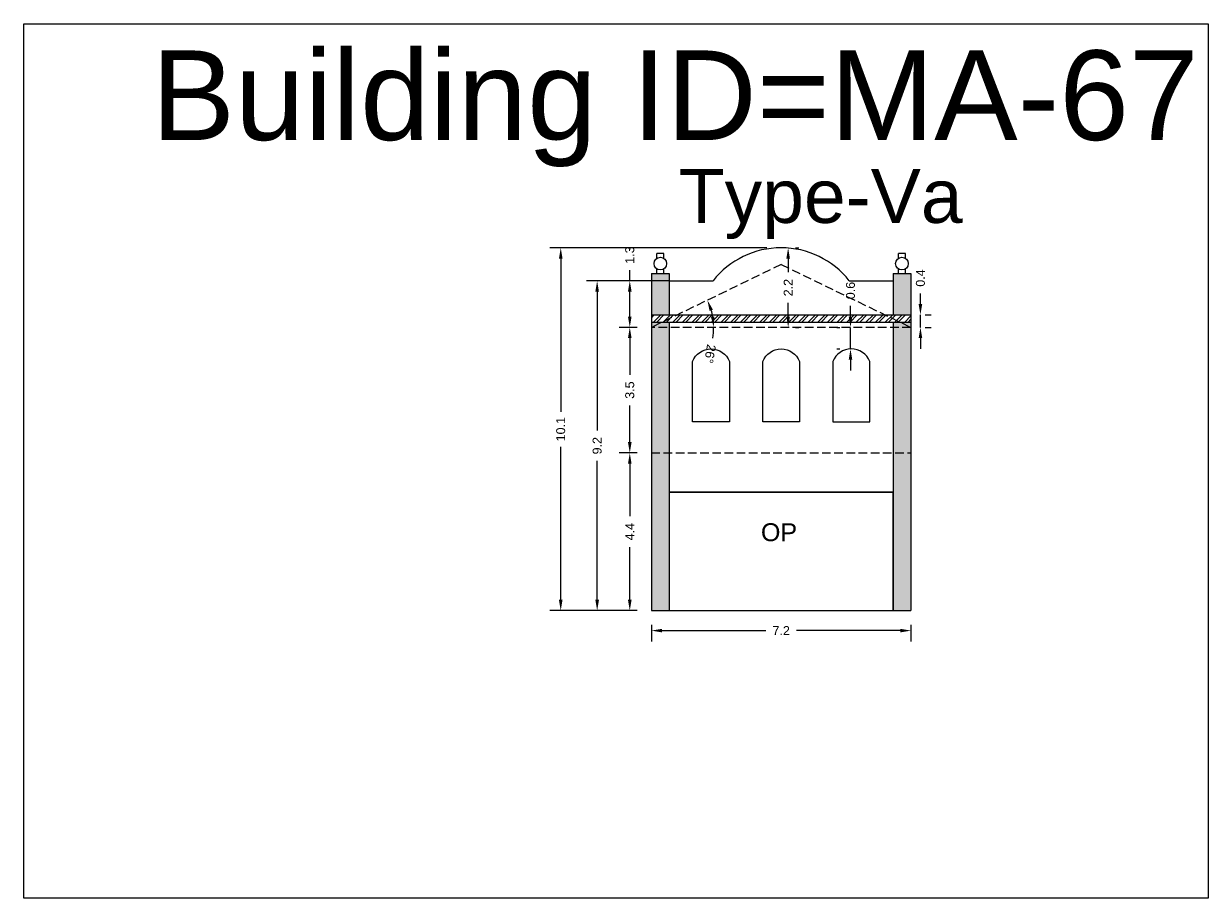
# Model space of a CAD drawing. Header units: metres. Extents: x 3416649 to 3417100, y -6712966 to -6712690.
# Tile 42 of 72: x 3416909 to 3416942, y -6712924 to -6712900. Entities that reach past the tile are written whole.
import ezdxf

# ---------------------------------------------------------------- set-up
doc = ezdxf.new("R2010")
doc.units = ezdxf.units.M
doc.linetypes.add('ACAD_ISO02W100', pattern=[15, 12, -3])
doc.layers.add('Dotted', color=7, linetype='ACAD_ISO02W100', plot=False)
doc.styles.get("Standard").update_dxf_attribs({"font": 'arial.ttf'})
doc.dimstyles.new('ISO-25', dxfattribs={"dimtxt": 0.25, "dimasz": 0.3, "dimexe": 0.3, "dimexo": 0.4, "dimgap": 0.2, "dimtad": 0, "dimdec": 1, "dimdsep": 46, "dimtxsty": 'Standard', "dimcen": 2.5, "dimadec": 0, "dimazin": 0, "dimtfac": 1, "dimtdec": 1, "dimtmove": 0, "dimatfit": 3, "dimfxl": 1, "dimarcsym": 0})

# ---------------------------------------------------------------- blocks, each defined once
blk = doc.blocks.new('*D553')
at = {"color": 0, "lineweight": -2, "transparency": 16777216}
for p, q in [((3416926.236, -6712911.49), (3416925.733, -6712911.49)), ((3416926.033, -6712911.79), (3416926.033, -6712913.257)), ((3416926.033, -6712915.59), (3416926.033, -6712914.122)), ((3416926.236, -6712915.89), (3416925.733, -6712915.89))]:
    blk.add_line(p, q, dxfattribs=at)
at = {"color": 0, "transparency": 16777216}
for points in [[(3416925.983, -6712911.79), (3416926.083, -6712911.79), (3416926.033, -6712911.49)], [(3416925.983, -6712915.59), (3416926.083, -6712915.59), (3416926.033, -6712915.89)]]:
    blk.add_solid(points, dxfattribs=at)
at = {"layer": 'Defpoints', "color": 0, "transparency": 16777216}
for p in [(3416926.033, -6712911.49), (3416926.636, -6712911.49), (3416926.636, -6712915.89)]:
    blk.add_point(p, dxfattribs=at)
at = {"color": 0, "transparency": 16777216, "insert": (3416926.033, -6712913.69), "char_height": 0.25, "attachment_point": 5, "rotation": 90}
blk.add_mtext('4.4', dxfattribs=at)
blk = doc.blocks.new('*D554')
at = {"color": 0, "lineweight": -2, "transparency": 16777216}
for start, end in [(9.9098, 15.9748), (350.0902, 360)]:
    blk.add_arc((3416926.636, -6712907.99), 1.737, start, end, dxfattribs=at)
at = {"color": 0, "transparency": 16777216}
for points in [[(3416928.259, -6712907.529), (3416928.352, -6712907.494), (3416928.198, -6712907.231)], [(3416928.396, -6712907.686), (3416928.297, -6712907.695), (3416928.372, -6712907.99)]]:
    blk.add_solid(points, dxfattribs=at)
at = {"layer": 'Defpoints', "color": 0, "transparency": 16777216}
for p in [(3416930.256, -6712906.233), (3416928.294, -6712907.474), (3416926.636, -6712907.99), (3416926.636, -6712907.99), (3416933.876, -6712907.99)]:
    blk.add_point(p, dxfattribs=at)
at = {"color": 0, "transparency": 16777216, "insert": (3416928.27, -6712908.729), "char_height": 0.25, "attachment_point": 5, "rotation": 260.0902}
blk.add_mtext('26°', dxfattribs=at)
blk = doc.blocks.new('*D555')
at = {"color": 0, "lineweight": -2, "transparency": 16777216}
for p, q in [((3416926.236, -6712907.99), (3416925.733, -6712907.99)), ((3416926.033, -6712908.29), (3416926.033, -6712909.311)), ((3416926.033, -6712911.19), (3416926.033, -6712910.168)), ((3416926.236, -6712911.49), (3416925.733, -6712911.49))]:
    blk.add_line(p, q, dxfattribs=at)
at = {"color": 0, "transparency": 16777216}
for points in [[(3416925.983, -6712908.29), (3416926.083, -6712908.29), (3416926.033, -6712907.99)], [(3416925.983, -6712911.19), (3416926.083, -6712911.19), (3416926.033, -6712911.49)]]:
    blk.add_solid(points, dxfattribs=at)
at = {"layer": 'Defpoints', "color": 0, "transparency": 16777216}
for p in [(3416926.033, -6712907.99), (3416926.636, -6712907.99), (3416926.636, -6712911.49)]:
    blk.add_point(p, dxfattribs=at)
at = {"color": 0, "transparency": 16777216, "insert": (3416926.033, -6712909.74), "char_height": 0.25, "attachment_point": 5, "rotation": 90}
blk.add_mtext('3.5', dxfattribs=at)
blk = doc.blocks.new('*D556')
at = {"color": 0, "lineweight": -2, "transparency": 16777216}
for p, q in [((3416926.033, -6712906.69), (3416926.033, -6712906.39)), ((3416927.115, -6712906.69), (3416925.733, -6712906.69)), ((3416926.033, -6712907.69), (3416926.033, -6712906.99)), ((3416926.236, -6712907.99), (3416925.733, -6712907.99))]:
    blk.add_line(p, q, dxfattribs=at)
at = {"color": 0, "transparency": 16777216}
for points in [[(3416925.983, -6712906.99), (3416926.083, -6712906.99), (3416926.033, -6712906.69)], [(3416925.983, -6712907.69), (3416926.083, -6712907.69), (3416926.033, -6712907.99)]]:
    blk.add_solid(points, dxfattribs=at)
at = {"layer": 'Defpoints', "color": 0, "transparency": 16777216}
for p in [(3416926.033, -6712906.69), (3416927.515, -6712906.69), (3416926.636, -6712907.99)]:
    blk.add_point(p, dxfattribs=at)
at = {"color": 0, "transparency": 16777216, "insert": (3416926.033, -6712905.974), "char_height": 0.25, "attachment_point": 5, "rotation": 90}
blk.add_mtext('1.3', dxfattribs=at)
blk = doc.blocks.new('*D557')
at = {"color": 0, "lineweight": -2, "transparency": 16777216}
for p, q in [((3416930.656, -6712905.77), (3416930.751, -6712905.77)), ((3416930.451, -6712906.07), (3416930.451, -6712906.451)), ((3416930.451, -6712907.69), (3416930.451, -6712907.308)), ((3416930.656, -6712907.99), (3416930.751, -6712907.99))]:
    blk.add_line(p, q, dxfattribs=at)
at = {"color": 0, "transparency": 16777216}
for points in [[(3416930.401, -6712906.07), (3416930.501, -6712906.07), (3416930.451, -6712905.77)], [(3416930.401, -6712907.69), (3416930.501, -6712907.69), (3416930.451, -6712907.99)]]:
    blk.add_solid(points, dxfattribs=at)
at = {"layer": 'Defpoints', "color": 0, "transparency": 16777216}
for p in [(3416930.256, -6712905.77), (3416930.256, -6712907.99), (3416930.451, -6712907.99)]:
    blk.add_point(p, dxfattribs=at)
at = {"color": 0, "transparency": 16777216, "insert": (3416930.451, -6712906.88), "char_height": 0.25, "attachment_point": 5, "rotation": 90}
blk.add_mtext('2.2', dxfattribs=at)
blk = doc.blocks.new('*D558')
at = {"color": 0, "lineweight": -2, "transparency": 16777216}
for p, q in [((3416926.636, -6712916.29), (3416926.636, -6712916.749)), ((3416926.936, -6712916.449), (3416929.831, -6712916.449)), ((3416933.576, -6712916.449), (3416930.681, -6712916.449)), ((3416933.876, -6712916.29), (3416933.876, -6712916.749))]:
    blk.add_line(p, q, dxfattribs=at)
at = {"color": 0, "transparency": 16777216}
for points in [[(3416926.936, -6712916.399), (3416926.936, -6712916.499), (3416926.636, -6712916.449)], [(3416933.576, -6712916.399), (3416933.576, -6712916.499), (3416933.876, -6712916.449)]]:
    blk.add_solid(points, dxfattribs=at)
at = {"layer": 'Defpoints', "color": 0, "transparency": 16777216}
for p in [(3416926.636, -6712915.89), (3416933.876, -6712915.89), (3416933.876, -6712916.449)]:
    blk.add_point(p, dxfattribs=at)
at = {"color": 0, "transparency": 16777216, "insert": (3416930.256, -6712916.449), "char_height": 0.25, "attachment_point": 5}
blk.add_mtext('7.2', dxfattribs=at)
blk = doc.blocks.new('*D559')
at = {"color": 0, "lineweight": -2, "transparency": 16777216}
for p, q in [((3416927.115, -6712906.69), (3416924.823, -6712906.69)), ((3416925.123, -6712906.99), (3416925.123, -6712910.863)), ((3416925.123, -6712915.59), (3416925.123, -6712911.716)), ((3416926.236, -6712915.89), (3416924.823, -6712915.89))]:
    blk.add_line(p, q, dxfattribs=at)
at = {"color": 0, "transparency": 16777216}
for points in [[(3416925.073, -6712906.99), (3416925.173, -6712906.99), (3416925.123, -6712906.69)], [(3416925.073, -6712915.59), (3416925.173, -6712915.59), (3416925.123, -6712915.89)]]:
    blk.add_solid(points, dxfattribs=at)
at = {"layer": 'Defpoints', "color": 0, "transparency": 16777216}
for p in [(3416925.123, -6712906.69), (3416927.515, -6712906.69), (3416926.636, -6712915.89)]:
    blk.add_point(p, dxfattribs=at)
at = {"color": 0, "transparency": 16777216, "insert": (3416925.123, -6712911.29), "char_height": 0.25, "attachment_point": 5, "rotation": 90}
blk.add_mtext('9.2', dxfattribs=at)
blk = doc.blocks.new('*D560')
at = {"color": 0, "lineweight": -2, "transparency": 16777216}
for p, q in [((3416929.856, -6712905.77), (3416923.807, -6712905.77)), ((3416924.107, -6712906.07), (3416924.107, -6712910.341)), ((3416924.107, -6712915.59), (3416924.107, -6712911.318)), ((3416926.236, -6712915.89), (3416923.807, -6712915.89))]:
    blk.add_line(p, q, dxfattribs=at)
at = {"color": 0, "transparency": 16777216}
for points in [[(3416924.057, -6712906.07), (3416924.157, -6712906.07), (3416924.107, -6712905.77)], [(3416924.057, -6712915.59), (3416924.157, -6712915.59), (3416924.107, -6712915.89)]]:
    blk.add_solid(points, dxfattribs=at)
at = {"layer": 'Defpoints', "color": 0, "transparency": 16777216}
for p in [(3416924.107, -6712905.77), (3416930.256, -6712905.77), (3416926.636, -6712915.89)]:
    blk.add_point(p, dxfattribs=at)
at = {"color": 0, "transparency": 16777216, "insert": (3416924.107, -6712910.83), "char_height": 0.25, "attachment_point": 5, "rotation": 90}
blk.add_mtext('10.1', dxfattribs=at)
blk = doc.blocks.new('*D561')
at = {"color": 0, "lineweight": -2, "transparency": 16777216}
for p, q in [((3416934.141, -6712907.34), (3416934.141, -6712907.04)), ((3416934.141, -6712907.99), (3416934.141, -6712907.64)), ((3416934.276, -6712907.64), (3416934.441, -6712907.64)), ((3416934.276, -6712907.99), (3416934.441, -6712907.99)), ((3416934.141, -6712908.29), (3416934.141, -6712908.59))]:
    blk.add_line(p, q, dxfattribs=at)
at = {"color": 0, "transparency": 16777216}
for points in [[(3416934.091, -6712907.34), (3416934.191, -6712907.34), (3416934.141, -6712907.64)], [(3416934.091, -6712908.29), (3416934.191, -6712908.29), (3416934.141, -6712907.99)]]:
    blk.add_solid(points, dxfattribs=at)
at = {"layer": 'Defpoints', "color": 0, "transparency": 16777216}
for p in [(3416933.876, -6712907.64), (3416934.141, -6712907.64), (3416933.876, -6712907.99)]:
    blk.add_point(p, dxfattribs=at)
at = {"color": 0, "transparency": 16777216, "insert": (3416934.141, -6712906.612), "char_height": 0.25, "attachment_point": 5, "rotation": 90}
blk.add_mtext('0.4', dxfattribs=at)
blk = doc.blocks.new('*D562')
at = {"color": 0, "lineweight": -2, "transparency": 16777216}
for p, q in [((3416932.19, -6712907.69), (3416932.19, -6712907.39)), ((3416931.811, -6712907.99), (3416931.89, -6712907.99)), ((3416932.19, -6712908.59), (3416932.19, -6712907.99)), ((3416931.811, -6712908.59), (3416931.89, -6712908.59)), ((3416932.19, -6712908.89), (3416932.19, -6712909.19))]:
    blk.add_line(p, q, dxfattribs=at)
at = {"color": 0, "transparency": 16777216}
for points in [[(3416932.14, -6712907.69), (3416932.24, -6712907.69), (3416932.19, -6712907.99)], [(3416932.14, -6712908.89), (3416932.24, -6712908.89), (3416932.19, -6712908.59)]]:
    blk.add_solid(points, dxfattribs=at)
at = {"layer": 'Defpoints', "color": 0, "transparency": 16777216}
for p in [(3416932.19, -6712907.99), (3416932.211, -6712907.99), (3416932.211, -6712908.59)]:
    blk.add_point(p, dxfattribs=at)
at = {"color": 0, "transparency": 16777216, "insert": (3416932.19, -6712906.962), "char_height": 0.25, "attachment_point": 5, "rotation": 90}
blk.add_mtext('0.6', dxfattribs=at)

msp = doc.modelspace()

# ---------------------------------------------------------------- hatches: boundary and pattern name
h = msp.add_hatch(color=256)
h.dxf.hatch_style = 1
h.paths.add_polyline_path([(3416926.636, -6712911.49), (3416927.136, -6712911.49), (3416927.136, -6712915.89), (3416926.636, -6712915.89)])
h.paths.add_polyline_path([(3416926.636, -6712907.99), (3416927.136, -6712907.99), (3416927.136, -6712911.49), (3416926.636, -6712911.49)])
h.paths.add_polyline_path([(3416926.636, -6712906.49), (3416927.136, -6712906.49), (3416927.136, -6712907.64), (3416926.636, -6712907.64)])
h.paths.add_polyline_path([(3416926.945, -6712907.84), (3416927.136, -6712907.84), (3416927.136, -6712907.99), (3416926.636, -6712907.99)])
h.paths.add_polyline_path([(3416926.636, -6712907.84), (3416926.945, -6712907.84), (3416926.636, -6712907.99)], flags=17)
h = msp.add_hatch(color=256)
h.dxf.hatch_style = 1
h.paths.add_polyline_path([(3416933.876, -6712911.49), (3416933.376, -6712911.49), (3416933.376, -6712915.89), (3416933.876, -6712915.89)])
h.paths.add_polyline_path([(3416933.876, -6712907.99), (3416933.376, -6712907.99), (3416933.376, -6712911.49), (3416933.876, -6712911.49)])
h.paths.add_polyline_path([(3416933.876, -6712906.49), (3416933.376, -6712906.49), (3416933.376, -6712907.64), (3416933.876, -6712907.64)])
h.paths.add_polyline_path([(3416933.567, -6712907.84), (3416933.376, -6712907.84), (3416933.376, -6712907.99), (3416933.876, -6712907.99)])
h.paths.add_polyline_path([(3416933.876, -6712907.84), (3416933.567, -6712907.84), (3416933.876, -6712907.99)], flags=17)
h = msp.add_hatch()
h.set_pattern_fill('ANSI32', color=256, scale=0.02)
h.set_pattern_definition([(45, (-10.92045, 3.06199), (-0.134703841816, 0.134703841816), []), (45, (-10.83065, 3.06199), (-0.134703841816, 0.134703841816), [])])
h.paths.add_polyline_path([(3416933.876, -6712907.64), (3416933.155, -6712907.64), (3416933.567, -6712907.84), (3416933.876, -6712907.84)])
h.paths.add_polyline_path([(3416933.155, -6712907.64), (3416927.357, -6712907.64), (3416926.945, -6712907.84), (3416933.567, -6712907.84)])
h.paths.add_polyline_path([(3416927.357, -6712907.64), (3416926.636, -6712907.64), (3416926.636, -6712907.84), (3416926.945, -6712907.84)])

# ---------------------------------------------------------------- linework, layer by layer
for points in [[(3416909.126, -6712899.518), (3416942.171, -6712899.518), (3416942.171, -6712923.916), (3416909.126, -6712923.916)], [(3416933.376, -6712912.59), (3416927.136, -6712912.59), (3416927.136, -6712915.89), (3416933.376, -6712915.89)]]:
    msp.add_lwpolyline(points, close=True)
for points in [[(3416926.786, -6712906.067), (3416926.786, -6712905.933)], [(3416926.986, -6712905.933), (3416926.786, -6712905.933)], [(3416926.986, -6712906.067), (3416926.986, -6712905.933)], [(3416933.526, -6712906.067), (3416933.526, -6712905.933)], [(3416933.726, -6712905.933), (3416933.526, -6712905.933)], [(3416933.726, -6712906.067), (3416933.726, -6712905.933)], [(3416926.636, -6712906.49), (3416926.636, -6712915.89)], [(3416926.636, -6712906.49), (3416927.136, -6712906.49)], [(3416926.636, -6712906.49), (3416927.136, -6712906.49)], [(3416926.786, -6712906.49), (3416926.786, -6712906.356)], [(3416926.986, -6712906.49), (3416926.986, -6712906.356)], [(3416927.136, -6712906.49), (3416927.136, -6712907.64)], [(3416933.376, -6712906.49), (3416933.376, -6712907.64)], [(3416933.376, -6712906.49), (3416933.876, -6712906.49)], [(3416933.376, -6712906.49), (3416933.876, -6712906.49)], [(3416933.526, -6712906.49), (3416933.526, -6712906.356)], [(3416933.726, -6712906.49), (3416933.726, -6712906.356)], [(3416933.876, -6712906.49), (3416933.876, -6712915.89)], [(3416927.136, -6712906.69), (3416928.356, -6712906.69)], [(3416932.156, -6712906.69), (3416933.376, -6712906.69)], [(3416926.636, -6712907.64), (3416933.876, -6712907.64)], [(3416926.636, -6712907.84), (3416933.876, -6712907.84)], [(3416927.136, -6712907.84), (3416927.136, -6712915.89)], [(3416933.376, -6712907.84), (3416933.376, -6712915.89)], [(3416927.136, -6712912.59), (3416933.376, -6712912.59)], [(3416926.636, -6712915.89), (3416933.876, -6712915.89)]]:
    msp.add_lwpolyline(points)
for points in [[(3416927.786, -6712910.62), (3416927.786, -6712908.94, -0.679612), (3416928.816, -6712908.94), (3416928.816, -6712910.62)], [(3416929.741, -6712910.62), (3416929.741, -6712908.94, -0.679612), (3416930.771, -6712908.94), (3416930.771, -6712910.62)], [(3416932.726, -6712910.62), (3416932.726, -6712908.94, 0.679612), (3416931.696, -6712908.94), (3416931.696, -6712910.62)]]:
    msp.add_lwpolyline(points, format="xyb", close=True)
for centre in [(3416926.886, -6712906.211), (3416933.626, -6712906.211)]:
    msp.add_circle(centre, 0.176)
msp.add_arc((3416930.256, -6712908.191), 2.422, 38.3265, 141.6735)
at = {"layer": 'Dotted', "ltscale": 0.02}
msp.add_line((3416933.876, -6712907.99), (3416926.636, -6712907.99), dxfattribs=at)
for points in [[(3416930.256, -6712906.233), (3416926.636, -6712907.99)], [(3416930.256, -6712906.233), (3416933.876, -6712907.99)], [(3416926.636, -6712911.49), (3416933.876, -6712911.49)]]:
    msp.add_lwpolyline(points, dxfattribs=at)

# ---------------------------------------------------------------- texts
at = {"attachment_point": 1}
for s, width, heights, insert, char_height in [('Building ID=MA-67', 67.86454, [0.517], (3416912.689, -6712900.263), 2.5), ('Type-Va ', 9.99112, [0.517], (3416927.399, -6712903.575), 1.5), ('OP', 1.17554, [0], (3416929.692, -6712913.454), 0.5)]:
    msp.add_mtext_dynamic_manual_height_columns(s, width=width, gutter_width=12.5, heights=heights, dxfattribs=dict(at, insert=insert, char_height=char_height))

# ---------------------------------------------------------------- dimensions: what is measured, and where the dimension line sits
for base, p1, p2, picture, middle in [((3416924.107, -6712905.77), (3416926.636, -6712915.89), (3416930.256, -6712905.77), '*D560', (3416924.107, -6712910.83)), ((3416926.033, -6712906.69), (3416926.636, -6712907.99), (3416927.515, -6712906.69), '*D556', (3416926.033, -6712905.974)), ((3416930.451, -6712907.99), (3416930.256, -6712905.77), (3416930.256, -6712907.99), '*D557', (3416930.451, -6712906.88)), ((3416934.140585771, -6712907.639512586), (3416933.875790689, -6712907.989512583), (3416933.875790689, -6712907.639512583), '*D561', (3416934.140585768, -6712906.612449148)), ((3416925.123, -6712906.69), (3416926.636, -6712915.89), (3416927.515, -6712906.69), '*D559', (3416925.123, -6712911.29)), ((3416932.19, -6712907.99), (3416932.211, -6712908.59), (3416932.211, -6712907.99), '*D562', (3416932.19, -6712906.962)), ((3416926.033, -6712907.99), (3416926.636, -6712911.49), (3416926.636, -6712907.99), '*D555', (3416926.033, -6712909.74)), ((3416926.033, -6712911.49), (3416926.636, -6712915.89), (3416926.636, -6712911.49), '*D553', (3416926.033, -6712913.69))]:
    dim = msp.add_linear_dim(base=base, p1=p1, p2=p2, angle=90, dimstyle='ISO-25')
    dim.commit()
    dim.dimension.update_dxf_attribs({"geometry": picture, "text_midpoint": middle})
dim = msp.add_angular_dim_2l(base=(3416928.294, -6712907.474), line1=((3416933.876, -6712907.99), (3416926.636, -6712907.99)), line2=((3416930.256, -6712906.233), (3416926.636, -6712907.99)), dimstyle='ISO-25')
dim.commit()
dim.dimension.update_dxf_attribs({"geometry": '*D554', "text_midpoint": (3416928.27, -6712908.729)})
dim = msp.add_linear_dim(base=(3416933.876, -6712916.449), p1=(3416926.636, -6712915.89), p2=(3416933.876, -6712915.89), dimstyle='ISO-25')
dim.commit()
dim.dimension.update_dxf_attribs({"geometry": '*D558', "text_midpoint": (3416930.256, -6712916.449)})

doc.saveas('drawing.dxf')
